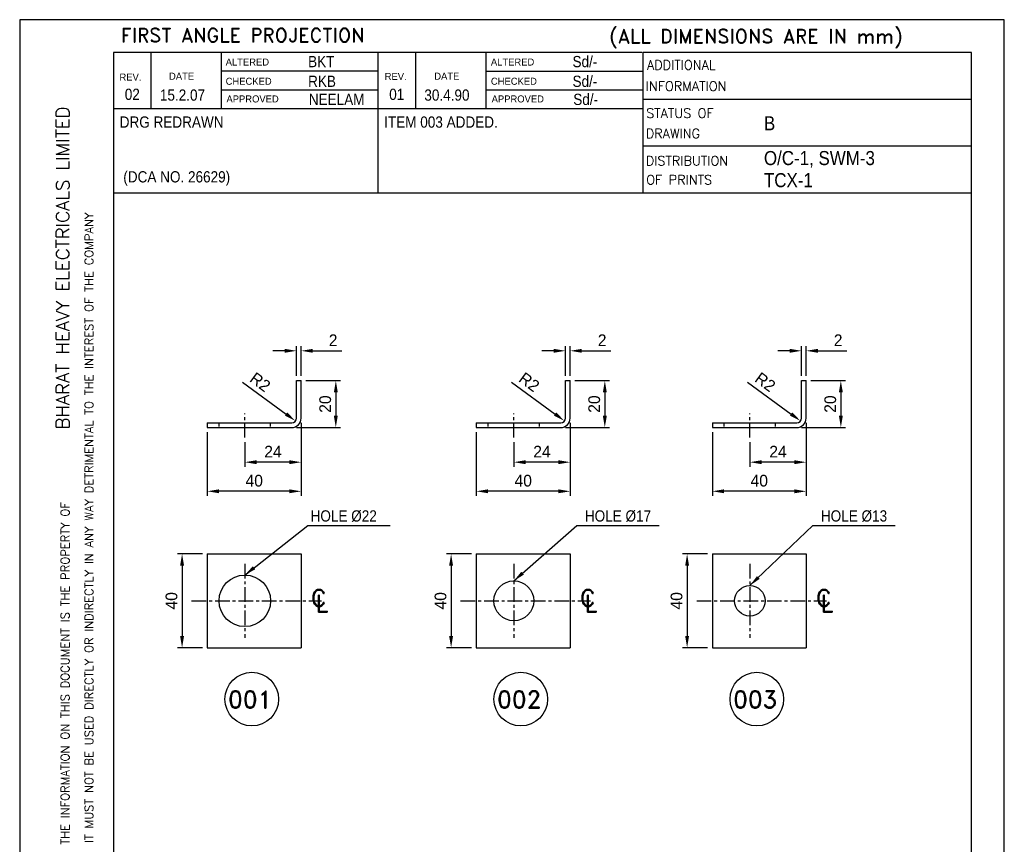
# Model space of a CAD drawing. Extents: x 4774 to 5194, y 913 to 1507.
# Tile 6 of 6: x 4774 to 5194, y 1155 to 1507. Entities that reach past the tile are written whole.
import ezdxf
from ezdxf.enums import TextEntityAlignment as Align

# ---------------------------------------------------------------- set-up
doc = ezdxf.new("R2010")
doc.units = 0
doc.header["$MEASUREMENT"] = 0
doc.linetypes.add('CENTER', pattern=[2, 1.25, -0.25, 0.25, -0.25])
doc.linetypes.add('HIDDEN', pattern=[0.375, 0.25, -0.125])
doc.layers.get('0').update_dxf_attribs({"linetype": 'CONTINUOUS'})
doc.layers.get('DEFPOINTS').update_dxf_attribs({"linetype": 'CONTINUOUS'})
for name, color, linetype in [('CENTER', 3, 'CENTER'), ('DIM', 1, 'CONTINUOUS'), ('HEEDAN', 4, 'HIDDEN'), ('TEXT', 2, 'CONTINUOUS')]:
    doc.layers.add(name, color=color, linetype=linetype)
doc.styles.add('ROMAND', font='romand')
doc.styles.add('ROMANS', font='romans')
doc.dimstyles.get("Standard").update_dxf_attribs({"dimscale": 2, "dimtxt": 2.5, "dimasz": 2.5, "dimexe": 1, "dimexo": 1, "dimgap": 1, "dimtad": 1, "dimdec": 1, "dimzin": 12, "dimdsep": 46, "dimtxsty": 'Standard', "dimcen": 0.09, "dimclrd": 1, "dimclre": 1, "dimclrt": 1, "dimadec": 0, "dimazin": 3, "dimtfac": 1, "dimtdec": 1, "dimtofl": 0, "dimtmove": 0, "dimatfit": 3, "dimfxl": 0, "dimtolj": 1, "dimtzin": 0, "dimarcsym": 0})

# ---------------------------------------------------------------- blocks, each defined once
blk = doc.blocks.new('A4')
for p, q in [((0, 297), (0, 0)), ((210, 297), (0, 297)), ((210, 0), (210, 297)), ((132.79, 290), (20, 290)), ((20, 290), (20, 7)), ((28, 290), (28, 278)), ((43, 290), (43, 277.99)), ((76.4, 290), (76.4, 260)), ((84.4, 290), (84.4, 277.98)), ((99.4, 290), (99.4, 277.98)), ((133, 260), (133, 290)), ((203, 290), (133, 290)), ((203, 7), (203, 290)), ((76.4, 285.99), (43, 285.99)), ((133, 285.97), (99.4, 285.98)), ((20, 282), (20, 282)), ((76.4, 281.99), (43, 281.99)), ((133, 281.97), (99.4, 281.98)), ((203, 280), (133, 280)), ((133, 277.97), (20, 278)), ((203, 270), (133, 270)), ((203, 260), (20, 260))]:
    blk.add_line(p, q)
at = {"style": 'ROMANS', "width": 0.7}
for tag, p in [('NEW_ALT_BY', (55.26, 287.07)), ('OLD_ALT_BY', (111.5, 287.32)), ('NEW_CHD_BY', (55.8, 283.39)), ('OLD_CHD_BY', (111.5, 283.23)), ('NEW_REV_NO', (20.47, 280.69)), ('NEW_REV_DT', (29.91, 280.8)), ('OLD_REV_NO', (77.51, 281.45)), ('OLD_REV_DT', (85.97, 280.5)), ('NEW_APP_BY', (57.03, 279.3)), ('OLD_APP_BY', (113.28, 279.13))]:
    blk.add_attdef(tag, p, '', height=1.5, dxfattribs=at)
at = {"color": 7, "style": 'ROMANS'}
for tag, p, height in [('NEW_ALT_SIGN', (66.32, 287.35), 1), ('OLD_ALT_SIGN', (122.94, 287.73), 1), ('NEW_CHD_SIGN', (67.27, 283.66), 1), ('OLD_CHD_SIGN', (123.22, 283.5), 1), ('NEW_APP_SIGN', (67.95, 279.16), 1), ('OLD_APP_SIGN', (124.72, 279.41), 1), ('DRN_SIGN', (159.64, 55.29), 1), ('CHD_SIGN', (159.2, 49.18), 1), ('APP_SIGN', (159.2, 43.06), 1), ('TITLE1', (42.35, 16.76), 3.5), ('TITLE2', (42.35, 10.55), 3.5)]:
    blk.add_attdef(tag, p, '', height=height, dxfattribs=at)
at = {"style": 'ROMANS'}
for tag, p, height in [('NEW_DCA_NO', (20.9, 275.07), 2), ('OLD_DCA_NO', (78.06, 274.63), 2), ('NEW_DCA_DETAILS', (20.9, 271.39), 1.8), ('OLD_DCA_DETAILS', (78.06, 270.95), 1.8)]:
    blk.add_attdef(tag, p, '', height=height, dxfattribs=at)
for tag, p, width in [('SHTNO', (13.78, 110.33), 0.8), ('REV_NO', (13.8, 101.04), 0.8), ('DRG_NO', (13.88, 72.7), 0.9)]:
    blk.add_attdef(tag, p, '', height=2.8, rotation=90, dxfattribs=dict(at, width=width))
at = {"color": 7, "style": 'ROMANS'}
for tag, height, p in [('DRN_BY', 2, (149.82, 56.82)), ('DRN_DATE', 1.5, (180.8, 56.66)), ('CHD_BY', 2, (149.82, 50.82)), ('CHD_DATE', 1.5, (180.7, 51.14)), ('APP_BY', 2, (149.82, 44.81)), ('APP_DATE', 1.5, (180.7, 44.64)), ('SCALE', 2.5, (100.77, 30.22)), ('ITNO', 2.5, (181.7, 30.87)), ('NOIT', 2.5, (197.04, 30.38)), ('REFTOASSY', 2.5, (147.44, 29.6)), ('REV_NO', 3.5, (197.3, 16.45)), ('SHTNO', 2.5, (157.79, 10.06)), ('NOSHT', 2.5, (199.43, 10.04))]:
    blk.add_attdef(tag, text='', height=height, dxfattribs=at).set_placement(p, align=Align.MIDDLE)
at = {"color": 7, "style": 'ROMANS', "width": 0.8}
blk.add_attdef('WEIGHT', text='', height=2.3, dxfattribs=at).set_placement((119.67, 29.96), align=Align.MIDDLE)
at = {"color": 7, "style": 'ROMANS', "width": 1.5}
blk.add_attdef('DRG_NO', (133.59, 15.09), '', height=3.5, dxfattribs=at)
at = {"layer": 'TEXT'}
for s, height, style, p in [('FIRST ANGLE PROJECTION', 3, 'ROMAND', (21.58, 292.18)), ('(ALL DIMENSIONS ARE IN mm)', 3, 'ROMAND', (125.77, 292.01)), ('ADDITIONAL', 2, 'ROMANS', (133.78, 286.34)), ('INFORMATION', 2, 'ROMANS', (133.51, 281.82)), ('STATUS OF ', 2, 'ROMANS', (133.62, 276.06)), ('DRAWING', 2, 'ROMANS', (133.53, 271.72)), ('DISTRIBUTION', 2, 'ROMANS', (133.53, 265.92)), ('OF PRINTS', 2, 'ROMANS', (133.62, 261.87))]:
    blk.add_text(s, height=height, dxfattribs=dict(at, style=style)).set_placement(p)
for s, p in [('ALTERED', (43.93, 287.22)), ('ALTERED', (100.5, 287.22)), ('DATE', (31.85, 284.2)), ('REV.', (77.85, 284.15)), ('DATE', (88.42, 284.2)), ('REV.', (21.28, 284.01)), ('CHECKED', (43.93, 283.12)), ('CHECKED', (100.5, 283.12)), ('APPROVED', (44.1, 279.35)), ('APPROVED', (100.66, 279.35))]:
    blk.add_text(s, height=1.5, dxfattribs=at).set_placement(p)
at = {"layer": 'TEXT', "style": 'ROMAND', "width": 0.868356}
blk.add_text('BHARAT HEAVY ELECTRICALS LIMITED', height=2.8, rotation=90, dxfattribs=at).set_placement((10.57, 209.62), (10.57, 278.51), align=Align.FIT)
at = {"layer": 'TEXT', "style": 'ROMAND'}
for s, p in [('IT MUST NOT BE USED DIRECTLY OR INDIRECTLY IN ANY WAY DETRIMENTAL TO THE INTEREST OF THE COMPANY', (15.67, 121.4)), ('THE INFORMATION ON THIS DOCUMENT IS THE PROPERTY OF', (10.59, 121.04))]:
    blk.add_text(s, height=1.8, rotation=90, dxfattribs=at).set_placement(p)
blk = doc.blocks.new('*D20')
at = {"layer": 'DEFPOINTS', "color": 0}
for p in [(4893.72, 1336.76), (4869.72, 1328.46), (4869.72, 1317.98)]:
    blk.add_point(p, dxfattribs=at)
at = {"layer": 'DIM', "color": 1, "lineweight": -2}
for p, q in [((4893.72, 1334.76), (4893.72, 1315.98)), ((4869.72, 1326.46), (4869.72, 1315.98)), ((4888.72, 1317.98), (4874.72, 1317.98))]:
    blk.add_line(p, q, dxfattribs=at)
at = {"layer": 'DIM', "color": 1}
for points in [[(4874.72, 1318.81), (4874.72, 1317.14), (4869.72, 1317.98)], [(4888.72, 1318.81), (4888.72, 1317.14), (4893.72, 1317.98)]]:
    blk.add_solid(points, dxfattribs=at)
at = {"layer": 'DIM', "color": 1, "insert": (4881.72, 1322.48), "char_height": 5, "attachment_point": 5}
blk.add_mtext('\\A1;24', dxfattribs=at)
blk = doc.blocks.new('*D21')
at = {"layer": 'DEFPOINTS', "color": 0}
for p in [(4893.72, 1336.76), (4853.72, 1332.76), (4853.72, 1305.56)]:
    blk.add_point(p, dxfattribs=at)
at = {"layer": 'DIM', "color": 1, "lineweight": -2}
for p, q in [((4893.72, 1334.76), (4893.72, 1303.56)), ((4853.72, 1330.76), (4853.72, 1303.56)), ((4888.72, 1305.56), (4858.72, 1305.56))]:
    blk.add_line(p, q, dxfattribs=at)
at = {"layer": 'DIM', "color": 1}
for points in [[(4858.72, 1306.39), (4858.72, 1304.73), (4853.72, 1305.56)], [(4888.72, 1306.39), (4888.72, 1304.73), (4893.72, 1305.56)]]:
    blk.add_solid(points, dxfattribs=at)
at = {"layer": 'DIM', "color": 1, "insert": (4873.72, 1310.06), "char_height": 5, "attachment_point": 5}
blk.add_mtext('\\A1;40', dxfattribs=at)
blk = doc.blocks.new('*D22')
at = {"layer": 'DEFPOINTS', "color": 0}
for p in [(4893.72, 1352.76), (4889.72, 1332.76), (4908.53, 1332.76)]:
    blk.add_point(p, dxfattribs=at)
at = {"layer": 'DIM', "color": 1, "lineweight": -2}
for p, q in [((4895.72, 1352.76), (4910.53, 1352.76)), ((4908.53, 1347.76), (4908.53, 1337.76)), ((4891.72, 1332.76), (4910.53, 1332.76))]:
    blk.add_line(p, q, dxfattribs=at)
at = {"layer": 'DIM', "color": 1}
for points in [[(4907.7, 1347.76), (4909.37, 1347.76), (4908.53, 1352.76)], [(4907.7, 1337.76), (4909.37, 1337.76), (4908.53, 1332.76)]]:
    blk.add_solid(points, dxfattribs=at)
at = {"layer": 'DIM', "color": 1, "insert": (4904.03, 1342.76), "char_height": 5, "attachment_point": 5, "rotation": 90}
blk.add_mtext('\\A1;20', dxfattribs=at)
blk = doc.blocks.new('*D23')
at = {"layer": 'DEFPOINTS', "color": 0}
for p in [(4889.72, 1336.76), (4891.34, 1335.57)]:
    blk.add_point(p, dxfattribs=at)
at = {"layer": 'DIM', "color": 1, "lineweight": -2}
blk.add_line((4868.66, 1352.18), (4887.3, 1338.53), dxfattribs=at)
at = {"layer": 'DIM', "color": 1}
blk.add_solid([(4887.8, 1339.2), (4886.81, 1337.86), (4891.34, 1335.57)], dxfattribs=at)
at = {"layer": 'DIM', "color": 1, "insert": (4876.3, 1352.17), "char_height": 5, "attachment_point": 5, "rotation": 323.7744}
blk.add_mtext('\\A1;R2', dxfattribs=at)
blk = doc.blocks.new('*D24')
at = {"layer": 'DEFPOINTS', "color": 0}
for p in [(4893.72, 1365.49), (4891.72, 1352.76), (4893.72, 1352.76)]:
    blk.add_point(p, dxfattribs=at)
at = {"layer": 'DIM', "color": 1, "lineweight": -2}
for p, q in [((4886.72, 1365.49), (4881.72, 1365.49)), ((4891.72, 1354.76), (4891.72, 1367.49)), ((4893.72, 1354.76), (4893.72, 1367.49)), ((4898.72, 1365.49), (4911.06, 1365.49))]:
    blk.add_line(p, q, dxfattribs=at)
at = {"layer": 'DIM', "color": 1}
for points in [[(4886.72, 1366.33), (4886.72, 1364.66), (4891.72, 1365.49)], [(4898.72, 1366.33), (4898.72, 1364.66), (4893.72, 1365.49)]]:
    blk.add_solid(points, dxfattribs=at)
at = {"layer": 'DIM', "color": 1, "insert": (4907.39, 1369.99), "char_height": 5, "attachment_point": 5}
blk.add_mtext('\\A1;2', dxfattribs=at)
blk = doc.blocks.new('*D25')
at = {"layer": 'DEFPOINTS', "color": 0}
for p in [(4853.72, 1278.83), (4842.96, 1238.83), (4853.72, 1238.83)]:
    blk.add_point(p, dxfattribs=at)
at = {"layer": 'DIM', "color": 1, "lineweight": -2}
for p, q in [((4851.72, 1278.83), (4840.96, 1278.83)), ((4842.96, 1273.83), (4842.96, 1243.83)), ((4851.72, 1238.83), (4840.96, 1238.83))]:
    blk.add_line(p, q, dxfattribs=at)
at = {"layer": 'DIM', "color": 1}
for points in [[(4842.12, 1273.83), (4843.79, 1273.83), (4842.96, 1278.83)], [(4842.12, 1243.83), (4843.79, 1243.83), (4842.96, 1238.83)]]:
    blk.add_solid(points, dxfattribs=at)
at = {"layer": 'DIM', "color": 1, "insert": (4838.46, 1258.83), "char_height": 5, "attachment_point": 5, "rotation": 90}
blk.add_mtext('\\A1;40', dxfattribs=at)
blk = doc.blocks.new('*D26')
at = {"layer": 'DEFPOINTS', "color": 0}
for p in [(5008.47, 1336.76), (4984.47, 1328.46), (4984.47, 1317.98)]:
    blk.add_point(p, dxfattribs=at)
at = {"layer": 'DIM', "color": 1, "lineweight": -2}
for p, q in [((5008.47, 1334.76), (5008.47, 1315.98)), ((4984.47, 1326.46), (4984.47, 1315.98)), ((5003.47, 1317.98), (4989.47, 1317.98))]:
    blk.add_line(p, q, dxfattribs=at)
at = {"layer": 'DIM', "color": 1}
for points in [[(4989.47, 1318.81), (4989.47, 1317.14), (4984.47, 1317.98)], [(5003.47, 1318.81), (5003.47, 1317.14), (5008.47, 1317.98)]]:
    blk.add_solid(points, dxfattribs=at)
at = {"layer": 'DIM', "color": 1, "insert": (4996.47, 1322.48), "char_height": 5, "attachment_point": 5}
blk.add_mtext('\\A1;24', dxfattribs=at)
blk = doc.blocks.new('*D27')
at = {"layer": 'DEFPOINTS', "color": 0}
for p in [(5008.47, 1336.76), (4968.47, 1332.76), (4968.47, 1305.56)]:
    blk.add_point(p, dxfattribs=at)
at = {"layer": 'DIM', "color": 1, "lineweight": -2}
for p, q in [((5008.47, 1334.76), (5008.47, 1303.56)), ((4968.47, 1330.76), (4968.47, 1303.56)), ((5003.47, 1305.56), (4973.47, 1305.56))]:
    blk.add_line(p, q, dxfattribs=at)
at = {"layer": 'DIM', "color": 1}
for points in [[(4973.47, 1306.39), (4973.47, 1304.73), (4968.47, 1305.56)], [(5003.47, 1306.39), (5003.47, 1304.73), (5008.47, 1305.56)]]:
    blk.add_solid(points, dxfattribs=at)
at = {"layer": 'DIM', "color": 1, "insert": (4988.47, 1310.06), "char_height": 5, "attachment_point": 5}
blk.add_mtext('\\A1;40', dxfattribs=at)
blk = doc.blocks.new('*D28')
at = {"layer": 'DEFPOINTS', "color": 0}
for p in [(5008.47, 1352.76), (5004.47, 1332.76), (5023.28, 1332.76)]:
    blk.add_point(p, dxfattribs=at)
at = {"layer": 'DIM', "color": 1, "lineweight": -2}
for p, q in [((5010.47, 1352.76), (5025.28, 1352.76)), ((5023.28, 1347.76), (5023.28, 1337.76)), ((5006.47, 1332.76), (5025.28, 1332.76))]:
    blk.add_line(p, q, dxfattribs=at)
at = {"layer": 'DIM', "color": 1}
for points in [[(5022.45, 1347.76), (5024.12, 1347.76), (5023.28, 1352.76)], [(5022.45, 1337.76), (5024.12, 1337.76), (5023.28, 1332.76)]]:
    blk.add_solid(points, dxfattribs=at)
at = {"layer": 'DIM', "color": 1, "insert": (5018.78, 1342.76), "char_height": 5, "attachment_point": 5, "rotation": 90}
blk.add_mtext('\\A1;20', dxfattribs=at)
blk = doc.blocks.new('*D29')
at = {"layer": 'DEFPOINTS', "color": 0}
for p in [(5004.47, 1336.76), (5006.09, 1335.57)]:
    blk.add_point(p, dxfattribs=at)
at = {"layer": 'DIM', "color": 1, "lineweight": -2}
blk.add_line((4983.41, 1352.18), (5002.05, 1338.53), dxfattribs=at)
at = {"layer": 'DIM', "color": 1}
blk.add_solid([(5002.55, 1339.2), (5001.56, 1337.86), (5006.09, 1335.57)], dxfattribs=at)
at = {"layer": 'DIM', "color": 1, "insert": (4991.05, 1352.17), "char_height": 5, "attachment_point": 5, "rotation": 323.7744}
blk.add_mtext('\\A1;R2', dxfattribs=at)
blk = doc.blocks.new('*D30')
at = {"layer": 'DEFPOINTS', "color": 0}
for p in [(5008.47, 1365.49), (5006.47, 1352.76), (5008.47, 1352.76)]:
    blk.add_point(p, dxfattribs=at)
at = {"layer": 'DIM', "color": 1, "lineweight": -2}
for p, q in [((5001.47, 1365.49), (4996.47, 1365.49)), ((5006.47, 1354.76), (5006.47, 1367.49)), ((5008.47, 1354.76), (5008.47, 1367.49)), ((5013.47, 1365.49), (5025.81, 1365.49))]:
    blk.add_line(p, q, dxfattribs=at)
at = {"layer": 'DIM', "color": 1}
for points in [[(5001.47, 1366.33), (5001.47, 1364.66), (5006.47, 1365.49)], [(5013.47, 1366.33), (5013.47, 1364.66), (5008.47, 1365.49)]]:
    blk.add_solid(points, dxfattribs=at)
at = {"layer": 'DIM', "color": 1, "insert": (5022.14, 1369.99), "char_height": 5, "attachment_point": 5}
blk.add_mtext('\\A1;2', dxfattribs=at)
blk = doc.blocks.new('*D31')
at = {"layer": 'DEFPOINTS', "color": 0}
for p in [(4968.47, 1278.83), (4957.71, 1238.83), (4968.47, 1238.83)]:
    blk.add_point(p, dxfattribs=at)
at = {"layer": 'DIM', "color": 1, "lineweight": -2}
for p, q in [((4966.47, 1278.83), (4955.71, 1278.83)), ((4957.71, 1273.83), (4957.71, 1243.83)), ((4966.47, 1238.83), (4955.71, 1238.83))]:
    blk.add_line(p, q, dxfattribs=at)
at = {"layer": 'DIM', "color": 1}
for points in [[(4956.87, 1273.83), (4958.54, 1273.83), (4957.71, 1278.83)], [(4956.87, 1243.83), (4958.54, 1243.83), (4957.71, 1238.83)]]:
    blk.add_solid(points, dxfattribs=at)
at = {"layer": 'DIM', "color": 1, "insert": (4953.21, 1258.83), "char_height": 5, "attachment_point": 5, "rotation": 90}
blk.add_mtext('\\A1;40', dxfattribs=at)
blk = doc.blocks.new('*D32')
at = {"layer": 'DEFPOINTS', "color": 0}
for p in [(5109.15, 1336.76), (5085.15, 1328.46), (5085.15, 1317.98)]:
    blk.add_point(p, dxfattribs=at)
at = {"layer": 'DIM', "color": 1, "lineweight": -2}
for p, q in [((5109.15, 1334.76), (5109.15, 1315.98)), ((5085.15, 1326.46), (5085.15, 1315.98)), ((5104.15, 1317.98), (5090.15, 1317.98))]:
    blk.add_line(p, q, dxfattribs=at)
at = {"layer": 'DIM', "color": 1}
for points in [[(5090.15, 1318.81), (5090.15, 1317.14), (5085.15, 1317.98)], [(5104.15, 1318.81), (5104.15, 1317.14), (5109.15, 1317.98)]]:
    blk.add_solid(points, dxfattribs=at)
at = {"layer": 'DIM', "color": 1, "insert": (5097.15, 1322.48), "char_height": 5, "attachment_point": 5}
blk.add_mtext('\\A1;24', dxfattribs=at)
blk = doc.blocks.new('*D33')
at = {"layer": 'DEFPOINTS', "color": 0}
for p in [(5109.15, 1336.76), (5069.15, 1332.76), (5069.15, 1305.56)]:
    blk.add_point(p, dxfattribs=at)
at = {"layer": 'DIM', "color": 1, "lineweight": -2}
for p, q in [((5109.15, 1334.76), (5109.15, 1303.56)), ((5069.15, 1330.76), (5069.15, 1303.56)), ((5104.15, 1305.56), (5074.15, 1305.56))]:
    blk.add_line(p, q, dxfattribs=at)
at = {"layer": 'DIM', "color": 1}
for points in [[(5074.15, 1306.39), (5074.15, 1304.73), (5069.15, 1305.56)], [(5104.15, 1306.39), (5104.15, 1304.73), (5109.15, 1305.56)]]:
    blk.add_solid(points, dxfattribs=at)
at = {"layer": 'DIM', "color": 1, "insert": (5089.15, 1310.06), "char_height": 5, "attachment_point": 5}
blk.add_mtext('\\A1;40', dxfattribs=at)
blk = doc.blocks.new('*D34')
at = {"layer": 'DEFPOINTS', "color": 0}
for p in [(5109.15, 1352.76), (5105.15, 1332.76), (5123.96, 1332.76)]:
    blk.add_point(p, dxfattribs=at)
at = {"layer": 'DIM', "color": 1, "lineweight": -2}
for p, q in [((5111.15, 1352.76), (5125.96, 1352.76)), ((5123.96, 1347.76), (5123.96, 1337.76)), ((5107.15, 1332.76), (5125.96, 1332.76))]:
    blk.add_line(p, q, dxfattribs=at)
at = {"layer": 'DIM', "color": 1}
for points in [[(5123.13, 1347.76), (5124.8, 1347.76), (5123.96, 1352.76)], [(5123.13, 1337.76), (5124.8, 1337.76), (5123.96, 1332.76)]]:
    blk.add_solid(points, dxfattribs=at)
at = {"layer": 'DIM', "color": 1, "insert": (5119.46, 1342.76), "char_height": 5, "attachment_point": 5, "rotation": 90}
blk.add_mtext('\\A1;20', dxfattribs=at)
blk = doc.blocks.new('*D35')
at = {"layer": 'DEFPOINTS', "color": 0}
for p in [(5105.15, 1336.76), (5106.77, 1335.57)]:
    blk.add_point(p, dxfattribs=at)
at = {"layer": 'DIM', "color": 1, "lineweight": -2}
blk.add_line((5084.09, 1352.18), (5102.73, 1338.53), dxfattribs=at)
at = {"layer": 'DIM', "color": 1}
blk.add_solid([(5103.23, 1339.2), (5102.24, 1337.86), (5106.77, 1335.57)], dxfattribs=at)
at = {"layer": 'DIM', "color": 1, "insert": (5091.73, 1352.17), "char_height": 5, "attachment_point": 5, "rotation": 323.7744}
blk.add_mtext('\\A1;R2', dxfattribs=at)
blk = doc.blocks.new('*D36')
at = {"layer": 'DEFPOINTS', "color": 0}
for p in [(5109.15, 1365.49), (5107.15, 1352.76), (5109.15, 1352.76)]:
    blk.add_point(p, dxfattribs=at)
at = {"layer": 'DIM', "color": 1, "lineweight": -2}
for p, q in [((5102.15, 1365.49), (5097.15, 1365.49)), ((5107.15, 1354.76), (5107.15, 1367.49)), ((5109.15, 1354.76), (5109.15, 1367.49)), ((5114.15, 1365.49), (5126.49, 1365.49))]:
    blk.add_line(p, q, dxfattribs=at)
at = {"layer": 'DIM', "color": 1}
for points in [[(5102.15, 1366.33), (5102.15, 1364.66), (5107.15, 1365.49)], [(5114.15, 1366.33), (5114.15, 1364.66), (5109.15, 1365.49)]]:
    blk.add_solid(points, dxfattribs=at)
at = {"layer": 'DIM', "color": 1, "insert": (5122.82, 1369.99), "char_height": 5, "attachment_point": 5}
blk.add_mtext('\\A1;2', dxfattribs=at)
blk = doc.blocks.new('*D37')
at = {"layer": 'DEFPOINTS', "color": 0}
for p in [(5069.15, 1278.83), (5058.39, 1238.83), (5069.15, 1238.83)]:
    blk.add_point(p, dxfattribs=at)
at = {"layer": 'DIM', "color": 1, "lineweight": -2}
for p, q in [((5067.15, 1278.83), (5056.39, 1278.83)), ((5058.39, 1273.83), (5058.39, 1243.83)), ((5067.15, 1238.83), (5056.39, 1238.83))]:
    blk.add_line(p, q, dxfattribs=at)
at = {"layer": 'DIM', "color": 1}
for points in [[(5057.55, 1273.83), (5059.22, 1273.83), (5058.39, 1278.83)], [(5057.55, 1243.83), (5059.22, 1243.83), (5058.39, 1238.83)]]:
    blk.add_solid(points, dxfattribs=at)
at = {"layer": 'DIM', "color": 1, "insert": (5053.89, 1258.83), "char_height": 5, "attachment_point": 5, "rotation": 90}
blk.add_mtext('\\A1;40', dxfattribs=at)

msp = doc.modelspace()

# ---------------------------------------------------------------- linework, layer by layer
for p, q in [((4891.72, 1352.76), (4893.72, 1352.76)), ((4891.72, 1336.76), (4891.72, 1352.76)), ((4893.72, 1336.76), (4893.72, 1352.76)), ((5006.47, 1352.76), (5008.47, 1352.76)), ((5006.47, 1336.76), (5006.47, 1352.76)), ((5008.47, 1336.76), (5008.47, 1352.76)), ((5107.15, 1352.76), (5109.15, 1352.76)), ((5107.15, 1336.76), (5107.15, 1352.76)), ((5109.15, 1336.76), (5109.15, 1352.76)), ((4853.72, 1334.76), (4853.72, 1332.76)), ((4853.72, 1334.76), (4889.72, 1334.76)), ((4853.72, 1332.76), (4889.72, 1332.76)), ((4968.47, 1334.76), (4968.47, 1332.76)), ((4968.47, 1334.76), (5004.47, 1334.76)), ((4968.47, 1332.76), (5004.47, 1332.76)), ((5069.15, 1334.76), (5069.15, 1332.76)), ((5069.15, 1334.76), (5105.15, 1334.76)), ((5069.15, 1332.76), (5105.15, 1332.76)), ((4853.72, 1278.83), (4853.72, 1238.83)), ((4853.72, 1278.83), (4893.72, 1278.83)), ((4893.72, 1278.83), (4893.72, 1238.83)), ((4968.47, 1278.83), (4968.47, 1238.83)), ((4968.47, 1278.83), (5008.47, 1278.83)), ((5008.47, 1278.83), (5008.47, 1238.83)), ((5069.15, 1278.83), (5069.15, 1238.83)), ((5069.15, 1278.83), (5109.15, 1278.83)), ((5109.15, 1278.83), (5109.15, 1238.83)), ((4853.72, 1238.83), (4893.72, 1238.83)), ((4968.47, 1238.83), (5008.47, 1238.83)), ((5069.15, 1238.83), (5109.15, 1238.83))]:
    msp.add_line(p, q)
for centre, radius in [((4869.72, 1258.83), 11), ((4984.47, 1258.83), 8.5), ((5085.15, 1258.83), 6.5), ((4872.68, 1216.9), 11.43), ((4987.43, 1216.9), 11.43), ((5088.11, 1216.9), 11.43)]:
    msp.add_circle(centre, radius)
for centre, radius in [((4889.72, 1336.76), 2), ((4889.72, 1336.76), 4), ((5004.47, 1336.76), 2), ((5004.47, 1336.76), 4), ((5105.15, 1336.76), 2), ((5105.15, 1336.76), 4)]:
    msp.add_arc(centre, radius, 270, 0)
at = {"layer": 'CENTER', "linetype": 'CENTER', "ltscale": 5}
for p, q in [((4869.72, 1328.46), (4869.72, 1338.7)), ((4984.47, 1328.46), (4984.47, 1338.7)), ((5085.15, 1328.46), (5085.15, 1338.7)), ((4869.72, 1274.64), (4869.72, 1243.04)), ((4984.47, 1274.64), (4984.47, 1243.04)), ((5085.15, 1274.64), (5085.15, 1243.04)), ((4847.03, 1258.83), (4902.39, 1258.83)), ((4961.78, 1258.83), (5017.14, 1258.83)), ((5062.46, 1258.83), (5117.82, 1258.83))]:
    msp.add_line(p, q, dxfattribs=at)
at = {"layer": 'DIM'}
for p, q in [((4896.54, 1291.03), (4931.71, 1291.03)), ((5011.29, 1291.03), (5046.46, 1291.03)), ((5111.97, 1291.03), (5147.14, 1291.03))]:
    msp.add_line(p, q, dxfattribs=at)
at = {"layer": 'HEEDAN', "linetype": 'HIDDEN', "ltscale": 2}
for p, q in [((4858.72, 1332.76), (4858.72, 1334.76)), ((4880.72, 1332.76), (4880.72, 1334.76)), ((4973.47, 1332.76), (4973.47, 1334.76)), ((4995.47, 1332.76), (4995.47, 1334.76)), ((5074.15, 1332.76), (5074.15, 1334.76)), ((5096.15, 1332.76), (5096.15, 1334.76))]:
    msp.add_line(p, q, dxfattribs=at)

# ---------------------------------------------------------------- block references
at = {"xscale": 2, "yscale": 2, "zscale": 2}
msp.add_blockref('A4', (4773.69, 912.75), dxfattribs=at)

# ---------------------------------------------------------------- texts
at = {"layer": 'DIM', "width": 0.9}
for s, p in [('HOLE %%c22', (4897.77, 1292.65)), ('HOLE %%c17', (5014.77, 1292.65)), ('HOLE %%c13', (5115.45, 1292.65))]:
    msp.add_text(s, height=4.8, dxfattribs=at).set_placement(p)
at = {"layer": 'TEXT', "width": 0.9}
for s, height, p in [('BKT', 4.8, (4896.71, 1486.48)), ('Sd/-', 4.8, (5009.5, 1486.48)), ('RKB', 4.8, (4896.71, 1478.07)), ('Sd/-', 4.8, (5009.5, 1478.07)), ('02', 4.8, (4818.51, 1472.52)), ('15.2.07', 4.8, (4833.49, 1472.2)), ('NEELAM', 4.8, (4897.02, 1470.36)), ('01', 4.8, (4931.31, 1472.52)), ('30.4.90', 4.8, (4946.29, 1472.2)), ('Sd/-', 4.8, (5009.81, 1470.36)), ('DRG REDRAWN ', 4.8, (4816.35, 1460.68)), ('ITEM 003 ADDED.', 4.8, (4929.15, 1460.68)), ('B', 6, (5091.15, 1459.56)), ('O/C-1, SWM-3', 6, (5091.15, 1444.72)), ('(DCA NO. 26629)', 4.8, (4817.88, 1437.32)), ('TCX-1', 6, (5091.15, 1435.29))]:
    msp.add_text(s, height=height, dxfattribs=at).set_placement(p)
at = {"layer": 'TEXT', "ltscale": 4, "style": 'ROMAND'}
for s, height, p in [('C', 7.33, (4897.9, 1256.4)), ('L', 7.33, (4899.83, 1253.95)), ('C', 7.33, (5012.65, 1256.4)), ('L', 7.33, (5014.58, 1253.95)), ('C', 7.33, (5113.33, 1256.4)), ('L', 7.33, (5115.26, 1253.95)), ('001', 7.333, (4862.59, 1213.1)), ('002', 7.333, (4977.34, 1213.1)), ('003', 7.333, (5078.02, 1213.1))]:
    msp.add_text(s, height=height, dxfattribs=at).set_placement(p)

# ---------------------------------------------------------------- dimensions: what is measured, and where the dimension line sits
at = {"layer": 'DIM'}
for base, p1, p2, picture, middle in [((4893.72, 1365.49), (4891.72, 1352.76), (4893.72, 1352.76), '*D24', (4907.39, 1369.99)), ((5008.47, 1365.49), (5006.47, 1352.76), (5008.47, 1352.76), '*D30', (5022.14, 1369.99)), ((5109.15, 1365.49), (5107.15, 1352.76), (5109.15, 1352.76), '*D36', (5122.82, 1369.99)), ((4853.72, 1305.56), (4893.72, 1336.76), (4853.72, 1332.76), '*D21', (4873.72, 1310.06)), ((4869.72, 1317.98), (4893.72, 1336.76), (4869.72, 1328.46), '*D20', (4881.72, 1322.48)), ((4968.47, 1305.56), (5008.47, 1336.76), (4968.47, 1332.76), '*D27', (4988.47, 1310.06)), ((4984.47, 1317.98), (5008.47, 1336.76), (4984.47, 1328.46), '*D26', (4996.47, 1322.48)), ((5069.15, 1305.56), (5109.15, 1336.76), (5069.15, 1332.76), '*D33', (5089.15, 1310.06)), ((5085.15, 1317.98), (5109.15, 1336.76), (5085.15, 1328.46), '*D32', (5097.15, 1322.48))]:
    dim = msp.add_linear_dim(base=base, p1=p1, p2=p2, dimstyle='Standard', dxfattribs=at)
    dim.commit()
    dim.dimension.update_dxf_attribs({"geometry": picture, "text_midpoint": middle})
for center, mpoint, picture, middle in [((4889.72, 1336.76), (4891.34, 1335.57), '*D23', (4873.64, 1348.54)), ((5004.47, 1336.76), (5006.09, 1335.57), '*D29', (4988.39, 1348.54)), ((5105.15, 1336.76), (5106.77, 1335.57), '*D35', (5089.07, 1348.54))]:
    dim = msp.add_radius_dim(center=center, mpoint=mpoint, dimstyle='Standard', override={"dimtmove": 1}, dxfattribs=at)
    dim.commit()
    dim.dimension.update_dxf_attribs({"geometry": picture, "text_midpoint": middle, "dimtype": 164})
for base, p1, p2, picture, middle in [((4908.53, 1332.76), (4893.72, 1352.76), (4889.72, 1332.76), '*D22', (4904.03, 1342.76)), ((5023.28, 1332.76), (5008.47, 1352.76), (5004.47, 1332.76), '*D28', (5018.78, 1342.76)), ((5123.96, 1332.76), (5109.15, 1352.76), (5105.15, 1332.76), '*D34', (5119.46, 1342.76)), ((4842.96, 1238.83), (4853.72, 1278.83), (4853.72, 1238.83), '*D25', (4838.46, 1258.83)), ((4957.71, 1238.83), (4968.47, 1278.83), (4968.47, 1238.83), '*D31', (4953.21, 1258.83)), ((5058.39, 1238.83), (5069.15, 1278.83), (5069.15, 1238.83), '*D37', (5053.89, 1258.83))]:
    dim = msp.add_linear_dim(base=base, p1=p1, p2=p2, angle=90, dimstyle='Standard', dxfattribs=at)
    dim.commit()
    dim.dimension.update_dxf_attribs({"geometry": picture, "text_midpoint": middle})

# ---------------------------------------------------------------- leaders
for points in [[(4869.72, 1269.83), (4896.54, 1291.03)], [(4984.47, 1267.33), (5011.29, 1291.03)], [(5085.15, 1265.33), (5111.97, 1291.03)]]:
    msp.add_leader(points, dimstyle='Standard', override={"dimgap": 1, "dimtad": 0}, dxfattribs=at)

doc.saveas('drawing.dxf')
